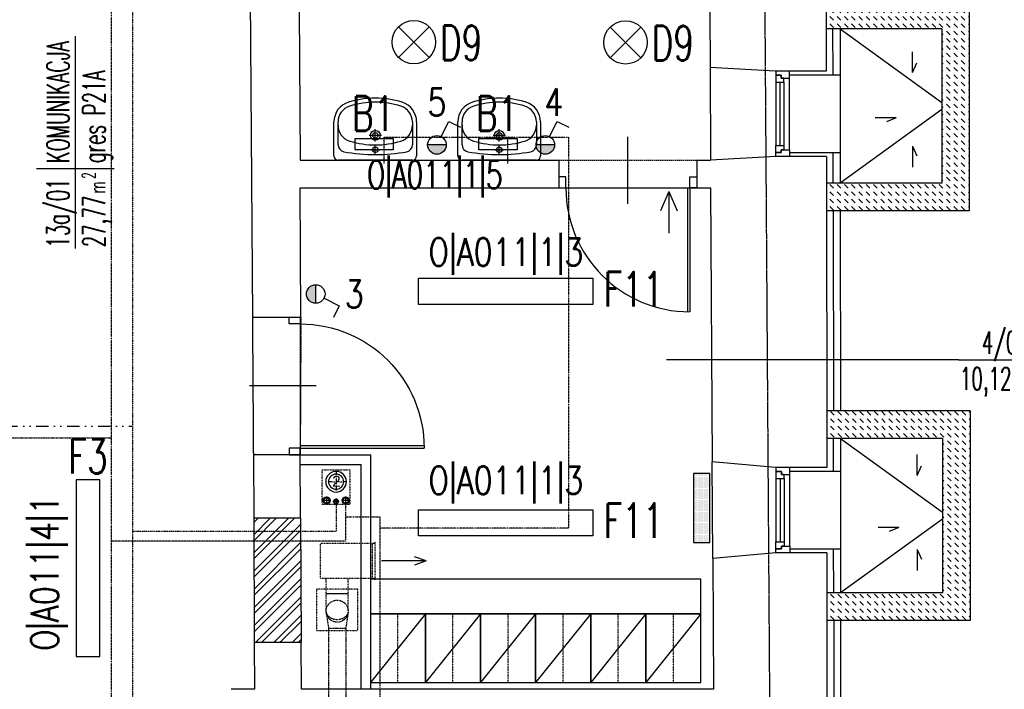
# Model space of a CAD drawing. Header units: inches. Extents: x -281236 to -70395, y 38777 to 102341.
# Tile 10 of 244: x -142360 to -141646, y 41655 to 42141. Entities that reach past the tile are written whole.
import ezdxf
from ezdxf.enums import TextEntityAlignment as Align

# ---------------------------------------------------------------- set-up
doc = ezdxf.new("R2010")
doc.units = ezdxf.units.IN
doc.header["$MEASUREMENT"] = 0
for name, pattern in [('00-inst$0$DASHDOT', [1, 0.5, -0.25, 0, -0.25]), ('CENTER', [2, 1.25, -0.25, 0.25, -0.25]), ('DASHDOT', [1, 0.5, -0.25, 0, -0.25]), ('DASHED', [0.75, 0.5, -0.25]), ('DASHED2', [0.375, 0.25, -0.125]), ('DIVIDE', [31.75, 12.7, -6.35, 0, -6.35, 0, -6.35])]:
    doc.linetypes.add(name, pattern=pattern)
doc.layers.get('0').update_dxf_attribs({"color": 101})
for name, color, linetype in [('beton_hatch', 145, 'Continuous'), ('Cieniutko', 8, 'Continuous'), ('Drz---drzwi', 5, 'Continuous'), ('E-90', 6, 'Continuous'), ('E-OPIS-POM', 6, 'Continuous'), ('E35', 6, 'Continuous'), ('Ins-kan', 54, 'Continuous'), ('Ins-went', 141, 'Continuous'), ('Ins-went-opis', 141, 'Continuous'), ('Ins-wod', 152, 'Continuous'), ('Mw-cr-rury', 160, 'DIVIDE'), ('Mw-wc-rury', 160, 'DASHDOT'), ('Okn---okna', 5, 'Continuous'), ('Os-osie glowne', 8, 'CENTER'), ('piony_K_nr', 240, 'Continuous'), ('Sc-cegla pelna', 32, 'Continuous'), ('Sc-cegla pelna-hatch', 8, 'Continuous'), ('Sc-gazobeton', 45, 'Continuous'), ('Sc-gk', 120, 'Continuous'), ('Sc-izolacja term-obrys', 132, 'Continuous'), ('Sc-izolacja term-styropian', 151, 'STYROPIAN-KA'), ('Sc-nad', 5, 'DASHED2'), ('studzienki_widok', 52, 'Continuous'), ('W-otwor-strop', 126, 'Continuous'), ('Wyp-grzejniki', 56, 'Continuous'), ('Wyp-meble', 155, 'Continuous'), ('Wyp-sanitar', 131, 'Continuous')]:
    doc.layers.add(name, color=color, linetype=linetype)
doc.styles.add('KA wymiar', font='romans.shx', dxfattribs={"width": 0.6})
doc.styles.add('ROMANS', font='romans', dxfattribs={"width": 0.85})
doc.styles.add('TYTUL2', font='ARIAL.TTF')
doc.linetypes.add('BATTING', pattern='A,0.0001,-0.1,[134,ltypeshp.shx,S=0.1,R=0,X=-0.1,Y=0],-0.2,[134,ltypeshp.shx,S=0.1,R=180,X=0.1,Y=0],-0.1', length=0.4001)
doc.linetypes.add('STYROPIAN-KA', pattern='A,0.0001,-0.1,[135,ltypeshp.shx,S=0.1,R=0,X=-0.1,Y=0],0,[135,ltypeshp.shx,S=0.1,R=180,X=0.1,Y=0],-0.1', length=0.2001)

# ---------------------------------------------------------------- blocks, each defined once
blk = doc.blocks.new('_kdfjgkfh')
at = {"linetype": 'Continuous'}
for p, q in [((40.00000000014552, 0), (0, 0)), ((0, 0), (0, -50)), ((0, -50), (40.00000000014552, 0)), ((40.00000000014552, -50), (40.00000000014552, 0)), ((0, -50), (40.00000000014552, -50))]:
    blk.add_line(p, q, dxfattribs=at)
at = {"linetype": 'DASHED', "ltscale": 0.2}
blk.add_line((20.00000000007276, 0), (20.00000000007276, -50), dxfattribs=at)
blk = doc.blocks.new('pow')
for p, q in [((0, 0.5229102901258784), (0, -0.5229102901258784)), ((-1.075294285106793, 0), (1.779711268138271, -1.13686837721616e-13))]:
    blk.add_line(p, q)
at = {"style": 'KA wymiar', "width": 0.6}
for s, height, p in [('2', 0.18, (-0.139230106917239, -0.269806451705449)), ('m', 0.21, (-0.3331997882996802, -0.4009838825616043))]:
    blk.add_text(s, height=height, dxfattribs=at).set_placement(p)
for tag, p in [('01', (-0.1310879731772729, 0.08442380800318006)), ('000.00', (-0.3636004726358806, -0.4009838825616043))]:
    blk.add_attdef(tag, text='', height=0.3, dxfattribs=at).set_placement(p, align=Align.RIGHT)
for tag, p in [('POMIESZCZENIE', (0.07092525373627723, 0.08442380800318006)), ('POSADZKA', (0.07092525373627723, -0.4009838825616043))]:
    blk.add_attdef(tag, p, '', height=0.3, dxfattribs=at)
blk = doc.blocks.new('umywalka_60x45')
at = {"ltscale": 25}
for p, q in [((-27.00000000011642, -5.820766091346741e-11), (27, 5.820766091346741e-11)), ((-30, -27.71634471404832), (-30.00000000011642, -3.000000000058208)), ((-1.164153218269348e-10, -4.5), (-1.164153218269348e-10, -10.5)), ((30, -2.999999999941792), (30, -27.71634471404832)), ((-27, -27.71634471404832), (-27, -11.02660116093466)), ((2.999999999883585, -7.5), (-3.000000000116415, -7.5)), ((-1.164153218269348e-10, -13.5), (-1.164153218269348e-10, -22.5)), ((27, -11.02660116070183), (27, -27.71634471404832)), ((4.499999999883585, -18), (-4.500000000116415, -18))]:
    blk.add_line(p, q, dxfattribs=at)
for centre, radius in [((-1.164153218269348e-10, -7.5), 2), ((-1.164153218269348e-10, -18), 3.5), ((-1.164153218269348e-10, -18), 2)]:
    blk.add_circle(centre, radius, dxfattribs=at)
for centre, radius, start, end in [((27, -2.999999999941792), 3, 0, 90), ((-27.00000000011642, -3.000000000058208), 3, 90, 180), ((-22.00000000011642, -11.02660116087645), 5, 100.5262655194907, 180), ((5.820766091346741e-10, -129.425045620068), 125.4250456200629, 79.47373448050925, 100.5262655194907), ((22, -11.02660116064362), 5, 0, 79.47373448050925), ((-14.99999999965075, -25.28365528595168), 12, 107.3128979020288, 180), ((-1.164153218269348e-10, -73.40495448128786), 62.40495448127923, 72.68710209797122, 107.3128979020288), ((15.00000000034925, -25.28365528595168), 12, 0, 72.68710209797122), ((-15.00000000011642, -27.71634471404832), 15, 180, 252.6871020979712), ((-15.00000000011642, -27.71634471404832), 12, 180, 252.6871020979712), ((14.99999999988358, -27.71634471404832), 12, 287.3128979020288, 0), ((14.99999999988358, -27.71634471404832), 15, 287.3128979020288, 0), ((-5.820766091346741e-10, 20.40495448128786), 65.40495448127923, 252.6871020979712, 287.3128979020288), ((-5.820766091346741e-10, 20.40495448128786), 62.40495448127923, 252.6871020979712, 287.3128979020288)]:
    blk.add_arc(centre, radius, start, end, dxfattribs=at)
blk = doc.blocks.new('_0630_DRZWI_90')
at = {"ltscale": 7}
for p, q in [((5, 8), (5, 98)), ((6.799999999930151, 8), (6.799999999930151, 97.98199819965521))]:
    blk.add_line(p, q, dxfattribs=at)
at = {"ltscale": 25}
for p, q in [((50, 19.69999999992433), (50, -28.89999999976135)), ((5, 8), (0, 8)), ((0, 8), (5, 8)), ((0, 0), (0, 8)), ((95, 8), (5, 8)), ((5, 8), (5, 0)), ((95, 8), (95, 0)), ((100, 8), (95, 8)), ((100, 0), (100, 8)), ((5, 0), (0, 0)), ((5, 0), (0, 0)), ((95, 0), (100, 0)), ((95, 0), (100, 0))]:
    blk.add_line(p, q, dxfattribs=at)
at = {"ltscale": 7}
blk.add_arc((5, 8), 90, 0, 90, dxfattribs=at)
blk = doc.blocks.new('ramiak62')
at = {"layer": 'Okn---okna'}
for p, q in [((8.731149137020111e-11, 54.00000000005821), (1.164153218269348e-10, 7.999999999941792)), ((2.999999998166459, 54.00000000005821), (3.000000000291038, 7.999999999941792)), ((6.000000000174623, 54.00000000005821), (6.000000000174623, 7.999999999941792)), ((10.00000000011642, 4.999999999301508), (10.00000000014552, 57.00000000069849))]:
    blk.add_line(p, q, dxfattribs=at)
for points in [[(9.999999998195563, 57.00000000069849), (9.999999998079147, 62), (-1.920852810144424e-09, 62), (-1.862645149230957e-09, 59.00000000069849), (3.999999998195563, 59.00000000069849), (3.999999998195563, 57.00000000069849)], [(5.999999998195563, 54.00000000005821), (5.999999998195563, 57.00000000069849), (3.999999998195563, 57.00000000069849), (3.999999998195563, 59.00000000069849), (-1.862645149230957e-09, 59.00000000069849), (-1.80443748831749e-09, 57.00000000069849), (-1.862645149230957e-09, 54.00000000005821)], [(6.000000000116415, 7.999999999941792), (6.000000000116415, 4.999999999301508), (4.000000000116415, 4.999999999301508), (4.000000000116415, 2.999999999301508), (1.164153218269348e-10, 2.999999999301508), (1.164153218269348e-10, 4.999999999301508), (1.164153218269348e-10, 7.999999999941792)], [(10.00000000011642, 4.999999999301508), (10, 0), (0, 0), (1.164153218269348e-10, 2.999999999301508), (4.000000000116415, 2.999999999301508), (4.000000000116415, 4.999999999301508)]]:
    blk.add_lwpolyline(points, close=True, dxfattribs=at)
blk = doc.blocks.new('0630_STRZAŁKA')
at = {"ltscale": 0.5}
for points in [[(0, 2.091837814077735e-11), (-3.029876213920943, -8.560130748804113)], [(0, 2.091837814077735e-11), (-7.275957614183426e-12, -32.43254493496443)], [(-7.275957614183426e-12, 2.091837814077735e-11), (3.029876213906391, -8.560130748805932)]]:
    blk.add_lwpolyline(points, dxfattribs=at)
blk = doc.blocks.new('_vxkdjhgkljhkgjhk')
for q in [(14.01365349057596, 6.022442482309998), (30.23793542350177, 0)]:
    blk.add_line((0, 0), q)
blk = doc.blocks.new('pion_woda')
at = {"layer": 'Ins-wod'}
for p, q in [((3, 0), (-3, 0)), ((0, 3), (0, -3))]:
    blk.add_line(p, q, dxfattribs=at)
for centre, radius in [((0, 0.02268880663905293), 2.550088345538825), ((0, 0), 2)]:
    blk.add_circle(centre, radius, dxfattribs=at)
blk = doc.blocks.new('pion_mały')
at = {"layer": 'Ins-wod'}
for p, q in [((0, 2.084117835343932), (0, -2.115882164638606)), ((2.100000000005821, -0.01588216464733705), (-2.099999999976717, -0.01588216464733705))]:
    blk.add_line(p, q, dxfattribs=at)
for centre, radius in [((0, 0), 1.785061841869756), ((0, -0.01588216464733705), 1.399999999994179)]:
    blk.add_circle(centre, radius, dxfattribs=at)
blk = doc.blocks.new('piony_W')
for name, p in [('pion_woda', (-6.910155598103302, 0.7582196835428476)), ('pion_mały', (0, 0.01588216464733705)), ('pion_woda', (6.910155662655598, 0.7582196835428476))]:
    blk.add_blockref(name, p)
blk = doc.blocks.new('_gslkflhklgj')
at = {"linetype": '00-inst$0$DASHDOT', "ltscale": 5}
for p, q in [((2.764863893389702e-10, -7.499999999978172), (-2.983142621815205e-10, 7.500000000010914)), ((7.499999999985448, 3.074092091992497e-10), (-7.500000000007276, -2.801243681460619e-10))]:
    blk.add_line(p, q, dxfattribs=at)
for centre, radius in [((-1.455191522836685e-11, 1.637090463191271e-11), 7.5), ((0, 0), 5.5)]:
    blk.add_circle(centre, radius)
blk = doc.blocks.new('G_50')
at = {"layer": 'Wyp-grzejniki'}
h = blk.add_hatch(dxfattribs=at)
h.set_pattern_fill('DOTS', color=256, scale=0.5, angle=180, style=0)
h.set_pattern_definition([(180, (77492.9091523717, -37873.93992433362), (-0.3968750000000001, -0.79375), [0, -0.79375])])
h.paths.add_polyline_path([(0, 0), (-12.0000000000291, 0), (-12, -50), (-2.91038304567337e-11, -50)])
blk.add_lwpolyline([(-12, -50), (0, -50), (0, 0), (-12, 0)], close=True, dxfattribs=at)

msp = doc.modelspace()

# ---------------------------------------------------------------- hatches: boundary and pattern name
at = {"layer": 'beton_hatch'}
h = msp.add_hatch(dxfattribs=at)
h.set_pattern_fill('DASH', color=256, scale=30, angle=-45.00000000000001, style=0)
h.set_pattern_definition([(315, (0.8988438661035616, -590.870614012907), (5.303300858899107, -1.332267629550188e-15), [3.75, -3.75])])
h.paths.add_polyline_path([(-141670.9420993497, 42080.66649653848), (-141690.9420993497, 42080.66649653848), (-141690.9420993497, 42075.66649653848), (-141670.9420993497, 42075.66649653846)])
h.paths.add_polyline_path([(-141774.7900519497, 42154.16649653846), (-141774.7704318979, 42134.16649653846), (-141690.9420993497, 42134.16649653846), (-141690.9420993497, 42080.66649653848), (-141670.9420993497, 42080.66649653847), (-141670.9420993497, 42154.16649653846)])
h.paths.add_polyline_path([(-141774.6615220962, 42022.16649653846), (-141774.6421487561, 42002.16649653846), (-141670.9420993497, 42002.16649653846), (-141670.9420993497, 42075.66649653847), (-141690.9420993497, 42075.66649653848), (-141690.9420993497, 42022.16649653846)])
h = msp.add_hatch(dxfattribs=at)
h.set_pattern_fill('DASH', color=256, scale=30, angle=-45.00000000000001, style=0)
h.set_pattern_definition([(315, (1.473253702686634, -888.0453567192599), (5.303300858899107, -1.332267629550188e-15), [3.75, -3.75])])
h.paths.add_polyline_path([(-141670.3676895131, 41856.9917538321), (-141774.4990490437, 41856.9917538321), (-141774.4795399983, 41836.9917538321), (-141690.3676895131, 41836.9917538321), (-141690.3676895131, 41783.49175383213), (-141670.3676895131, 41783.49175383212)])
h.paths.add_polyline_path([(-141670.3676895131, 41778.49175383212), (-141690.3676895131, 41778.49175383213), (-141690.3676895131, 41724.9917538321), (-141774.3736587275, 41724.99175383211), (-141774.3542853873, 41704.9917538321), (-141670.3676895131, 41704.9917538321)])
h.paths.add_polyline_path([(-141670.3676895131, 41783.49175383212), (-141690.3676895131, 41783.49175383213), (-141690.3676895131, 41778.49175383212), (-141670.3676895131, 41778.49175383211)])
at = {"layer": 'E35'}
for points in [[(-142064.177023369, 42049.97991760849, 1), (-142050.6770233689, 42049.97991760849)], [(-141985.4742898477, 42049.97991760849, 1), (-141971.9742898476, 42049.97991760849)], [(-142145.431033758, 41948.5529419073, 0.4142135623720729), (-142152.181033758, 41941.80294190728, 0.4142135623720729), (-142145.431033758, 41935.05294190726)]]:
    msp.add_hatch(color=256, dxfattribs=at).paths.add_polyline_path(points)
at = {"layer": 'Sc-cegla pelna-hatch'}
h = msp.add_hatch(dxfattribs=at)
h.set_pattern_fill('ANSI32', color=256, scale=25, style=0)
h.set_pattern_definition([(45, (0.6130334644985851, 0), (-6.629126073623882, 6.629126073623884), []), (45, (5.032450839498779, 0), (-6.629126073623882, 6.629126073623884), [])])
h.paths.add_polyline_path([(-142156.4773635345, 41779.12818488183), (-142190.4875721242, 41779.12818488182), (-142190.0194098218, 41688.94882619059), (-142155.979916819, 41688.94882619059)])

# ---------------------------------------------------------------- linework, layer by layer
at = {"layer": 'Cieniutko'}
for p, q in [((-141764.770427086, 42134.16649653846), (-141690.9420993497, 42080.66649653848)), ((-141690.9420993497, 42075.66649653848), (-141764.6615174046, 42022.16649653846)), ((-141764.4821447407, 41836.9917538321), (-141690.3676895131, 41783.49175383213)), ((-141690.3676895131, 41778.49175383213), (-141764.3733888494, 41724.9917538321))]:
    msp.add_line(p, q, dxfattribs=at)
at = {"layer": 'E35'}
for p, q in [((-142063.0344792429, 42113.43519808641), (-142085.3083428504, 42135.70906169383)), ((-142063.0344792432, 42135.7090616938), (-142085.3083428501, 42113.43519808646)), ((-141909.3560230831, 42113.20702346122), (-141931.6298866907, 42135.48088706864)), ((-141909.3560230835, 42135.48088706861), (-141931.6298866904, 42113.20702346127)), ((-142054.4048231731, 42056.01554566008), (-142048.8789503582, 42067.05125170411)), ((-142048.8789503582, 42067.05125170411), (-142040.3432833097, 42062.77721519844)), ((-141975.7020896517, 42056.01554566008), (-141970.1762168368, 42067.05125170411)), ((-141970.1762168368, 42067.05125170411), (-141961.6405497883, 42062.77721519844)), ((-142050.6770233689, 42049.97991760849), (-142064.177023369, 42049.97991760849)), ((-141971.9742898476, 42049.97991760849), (-141985.4742898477, 42049.97991760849)), ((-142145.431033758, 41935.05294190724), (-142145.431033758, 41948.5529419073)), ((-142139.3954057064, 41938.78074171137), (-142128.3596996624, 41933.25486889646)), ((-142128.3596996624, 41933.25486889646), (-142132.6337361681, 41924.71920184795)), ((-141678.7141325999, 41893.96456708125), (-141890.829355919, 41893.96456708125))]:
    msp.add_line(p, q, dxfattribs=at)
for points in [[(-142116.9068062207, 42046.43627417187), (-142116.9068062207, 42054.71091607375), (-142089.2084903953, 42054.71091607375), (-142089.2084903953, 42046.43627417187)], [(-142026.9068062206, 42046.43627417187), (-142026.9068062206, 42054.71091607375), (-141999.2084903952, 42054.71091607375), (-141999.2084903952, 42046.43627417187)], [(-142070.7722195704, 41953.21580502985), (-141944.1722195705, 41953.21580502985), (-141944.1722195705, 41934.21580502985), (-142070.7722195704, 41934.21580502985)], [(-142319.2451275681, 41806.91772311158), (-142319.2451275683, 41678.91772311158), (-142302.2451275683, 41678.91772311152), (-142302.2451275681, 41806.91772311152)], [(-142070.7722195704, 41785.32695593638), (-141944.1722195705, 41785.32695593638), (-141944.1722195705, 41766.32695593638), (-142070.7722195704, 41766.32695593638)]]:
    msp.add_lwpolyline(points, close=True, dxfattribs=at)
for centre, radius in [((-142074.1714110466, 42124.57212989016), 15.74999999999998), ((-141920.4929548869, 42124.34395526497), 15.74999999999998), ((-142057.427023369, 42049.97991760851), 6.750000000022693), ((-141978.7242898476, 42049.97991760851), 6.750000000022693), ((-142145.431033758, 41941.80294190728), 6.750000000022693)]:
    msp.add_circle(centre, radius, dxfattribs=at)
at = {"layer": 'Ins-went', "linetype": 'DASHED', "ltscale": 0.2}
for p, q in [((-142102.3190875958, 41734.39911529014, -27851.831725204), (-142102.3190875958, 41762.09911528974, -27851.831725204)), ((-142141.8775064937, 41735.74911529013, -27851.831725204), (-142141.8775064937, 41760.74911528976, -27851.831725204)), ((-142102.3190875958, 41760.74911528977, -27851.831725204), (-142141.8775064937, 41760.74911528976, -27851.831725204)), ((-142104.3190875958, 41735.74911529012, -27851.831725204), (-142104.3190875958, 41760.74911528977, -27851.831725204)), ((-142141.8775064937, 41735.74911529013, -27851.831725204), (-142102.3190875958, 41735.74911529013, -27851.831725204)), ((-142137.8775064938, 41711.74911528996), (-142137.8775064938, 41735.74911529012)), ((-142121.877506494, 41711.74911528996), (-142121.877506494, 41735.74911529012)), ((-142137.7925998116, 41710.58666194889), (-142136.1275064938, 41699.24911529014)), ((-142121.9624131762, 41710.58666194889), (-142123.627506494, 41699.24911529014))]:
    msp.add_line(p, q, dxfattribs=at)
at = {"layer": 'Ins-went'}
msp.add_line((-142121.877506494, 41724.24911528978), (-142137.8775064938, 41724.24911528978), dxfattribs=at)
at = {"layer": 'Ins-went', "linetype": 'DASHED', "ltscale": 0.4}
for p, q in [((-142123.627506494, 41699.24911529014), (-142136.1275064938, 41699.24911529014)), ((-142136.1275064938, 41699.2491152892), (-142136.1275064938, 41591.1533843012)), ((-142123.627506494, 41699.24911529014), (-142123.627506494, 41591.1533843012))]:
    msp.add_line(p, q, dxfattribs=at)
at = {"layer": 'Ins-went', "linetype": 'DASHED', "ltscale": 0.2}
msp.add_circle((-142129.8775064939, 41711.74911528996), 7.999999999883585, dxfattribs=at)
msp.add_circle((-142129.8775064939, 41711.74911528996), 7.999999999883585, dxfattribs=at)
msp.add_ellipse((-142129.8775064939, 41711.74911528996), major_axis=(7.999999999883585, -1.469576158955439e-15), ratio=0.75, start_param=3.141592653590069, end_param=6.283185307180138, dxfattribs=at)
at = {"layer": 'Mw-cr-rury', "ltscale": 0.03}
for p, q in [((-142278.4478483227, 43864.18575448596), (-142278.4478483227, 41543.009668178)), ((-142130.6706623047, 41789.18448603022), (-142130.6706623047, 41769.61175428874)), ((-142130.6706623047, 41769.61175428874), (-142278.4478483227, 41769.61175428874))]:
    msp.add_line(p, q, dxfattribs=at)
at = {"layer": 'Mw-cr-rury', "ltscale": 0.7}
msp.add_line((-142393.1711067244, 41846.05153695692), (-142278.4478483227, 41846.0515369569), dxfattribs=at)
at = {"layer": 'Mw-wc-rury'}
for p, q in [((-142294.0182757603, 43850.19241985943), (-142294.0182757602, 41529.63327889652)), ((-142095.8614658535, 42036.38492525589), (-142095.8614658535, 42055.51847984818)), ((-142095.8614658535, 42055.51847984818), (-141961.9539655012, 42055.51847984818)), ((-142005.8614658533, 42036.38492525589), (-142005.8614658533, 42055.51847984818)), ((-141961.9539655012, 42055.51847984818), (-141961.9539655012, 41771.90794846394)), ((-142123.7605066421, 41789.18448603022), (-142123.7605066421, 41762.61548882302)), ((-142123.7605066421, 41780.07385773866), (-142098.8415132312, 41780.07385773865)), ((-142098.8415132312, 41780.07385773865), (-142098.8415132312, 41304.9200462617)), ((-141961.9539655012, 41771.90794846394), (-142098.8415132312, 41771.90794846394)), ((-142123.7605066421, 41762.61548882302), (-142294.0182757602, 41762.61548882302))]:
    msp.add_line(p, q, dxfattribs=at)
at = {"layer": 'Mw-wc-rury', "ltscale": 0.8}
msp.add_line((-142393.3294336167, 41837.59661761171), (-142294.0182757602, 41837.5966176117), dxfattribs=at)
at = {"layer": 'Okn---okna'}
for p, q in [((-141859.181847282, 42106.12799942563), (-141858.8116073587, 42039.00925522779)), ((-141764.7373779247, 42100.47732847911), (-141764.6831291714, 42044.47732847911)), ((-141857.2174127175, 41750.00654214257), (-141857.6043242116, 41820.14758304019)), ((-141764.4588908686, 41812.98570015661), (-141764.4046728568, 41756.98570015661))]:
    msp.add_line(p, q, dxfattribs=at)
at = {"layer": 'Os-osie glowne'}
msp.add_line((-141807.4105842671, 40431.75747251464), (-141835.8117832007, 44583.07407188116), dxfattribs=at)
at = {"layer": 'Sc-cegla pelna'}
for p, q in [((-142193.3747744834, 42220.91775155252), (-142191.3995172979, 41925.10717441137)), ((-141968.8337296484, 42039.00739354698), (-141968.8337296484, 42018.91603111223)), ((-141868.8337296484, 42039.00739354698), (-141868.8337296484, 42018.91603111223)), ((-142156.1925243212, 41925.08894257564), (-142156.7103197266, 42018.91603111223)), ((-142156.7103197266, 42018.91603111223), (-141968.8337296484, 42018.91603111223)), ((-141868.8337296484, 42018.91603111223), (-141858.7007692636, 42018.91603111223)), ((-141858.7007692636, 42018.91603111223), (-141857.6043242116, 41820.14758304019)), ((-142191.3995172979, 41925.10717441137), (-142156.1925243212, 41925.08894257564)), ((-142156.4773635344, 41779.12818488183), (-142190.4875721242, 41779.12818488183)), ((-142155.979916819, 41688.94882619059), (-142190.0194098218, 41688.94882619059)), ((-141856.6938174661, 41655.08686024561), (-142155.7931164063, 41655.08481443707))]:
    msp.add_line(p, q, dxfattribs=at)
for points in [[(-141774.9802158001, 42348.01292600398), (-141810.1940085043, 42348.02850724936), (-141810.4130312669, 42348.01292600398), (-141860.4964773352, 42344.44999741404), (-141859.181847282, 42106.12799942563)], [(-141774.9802158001, 42348.01292600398), (-141774.7403257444, 42103.47732847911)], [(-142157.8255941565, 42221.00927413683), (-142156.8206754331, 42038.91303096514), (-141968.8337296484, 42038.97373014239)], [(-141774.7403257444, 42103.47732847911), (-141811.8373723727, 42103.47732847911), (-141811.8373723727, 42103.47732847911), (-141859.181847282, 42106.12799942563)], [(-141774.680227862, 42041.47732847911), (-141811.4792718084, 42041.47732847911), (-141811.4792718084, 42041.47732847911), (-141858.8116073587, 42039.00925522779)], [(-141774.680227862, 42041.47732847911), (-141774.4618015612, 41815.98570015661)], [(-141868.8337296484, 42039.00601918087), (-141858.8116073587, 42039.00925522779)], [(-142190.7262682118, 41825.10681236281), (-142190.4875721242, 41779.12818488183)], [(-142156.4773622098, 41779.12794473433), (-142156.7308933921, 41825.08920796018), (-142190.7262682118, 41825.10681236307)], [(-141774.4618015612, 41815.98570015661), (-141811.5564570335, 41815.98570015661), (-141811.5564570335, 41815.98570015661), (-141857.6043242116, 41820.14758304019)], [(-141774.4017442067, 41753.98570015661), (-141811.3233006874, 41753.98570015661), (-141811.3233006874, 41753.98570015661), (-141857.2174127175, 41750.00654214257)], [(-141857.2174127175, 41750.00654214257), (-141856.6938174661, 41655.08686024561)], [(-141774.4017442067, 41753.98570015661), (-141774.1647306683, 41511.59353062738)], [(-142190.0194098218, 41688.94882619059), (-142189.843605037, 41655.08458153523), (-142206.8452576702, 41655.08446524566)], [(-142155.7931164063, 41655.08481443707), (-142155.979916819, 41688.94882619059)]]:
    msp.add_lwpolyline(points, dxfattribs=at)
at = {"layer": 'Sc-gazobeton'}
for p, q in [((-142190.4875721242, 41779.12818488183), (-142190.0194098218, 41688.94882619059)), ((-142156.4773622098, 41779.12794473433), (-142155.979916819, 41688.94882619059))]:
    msp.add_line(p, q, dxfattribs=at)
at = {"layer": 'Sc-gk'}
for p, q in [((-142156.7314166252, 41825.08920823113), (-142105.5014964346, 41825.08920823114)), ((-142105.5014964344, 41655.08511054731), (-142105.5014964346, 41825.08920823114)), ((-142156.692280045, 41818.08920823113), (-142112.5014964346, 41818.08920823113)), ((-142112.5014964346, 41655.08506266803), (-142112.5014964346, 41818.08920823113))]:
    msp.add_line(p, q, dxfattribs=at)
at = {"layer": 'Sc-izolacja term-obrys'}
for points in [[(-141764.770427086, 42134.16649653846), (-141764.7373779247, 42100.47732847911), (-141801.4792718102, 42100.47732847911)], [(-141801.4792718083, 42044.47732847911), (-141764.6831291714, 42044.47732847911), (-141764.6615174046, 42022.16649653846)], [(-141764.6421440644, 42002.16649653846), (-141764.5015180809, 41856.9917538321)], [(-141764.4821447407, 41836.9917538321), (-141764.4588908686, 41812.98570015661), (-141801.3233006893, 41812.98570015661)], [(-141801.3233006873, 41756.98570015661), (-141764.4046728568, 41756.98570015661), (-141764.3733888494, 41724.9917538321)], [(-141764.3538326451, 41704.9917538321), (-141764.2047671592, 41552.54347258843)]]:
    msp.add_lwpolyline(points, dxfattribs=at)
at = {"layer": 'Sc-izolacja term-styropian', "linetype": 'BATTING', "ltscale": 0.25}
for p, q in [((-141769.7262603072, 42101.25451084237), (-141769.9078091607, 42134.16649653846)), ((-141769.6674368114, 42022.16649653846), (-141769.7905076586, 42044.47732847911)), ((-141769.447773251, 41813.76288251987), (-141769.5759081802, 41836.9917538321)), ((-141769.3353197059, 41724.9917538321), (-141769.5118044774, 41756.98570015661))]:
    msp.add_line(p, q, dxfattribs=at)
for points in [[(-141769.6421464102, 42002.16649653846), (-141769.5015204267, 41856.9917538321)], [(-141769.3538350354, 41704.9917538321), (-141769.2047695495, 41552.54347258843)]]:
    msp.add_lwpolyline(points, dxfattribs=at)
at = {"layer": 'Sc-nad', "ltscale": 4}
for p, q in [((-141968.8337296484, 42038.97373014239), (-141868.8337296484, 42039.00739354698)), ((-141968.8337296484, 42018.91603111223), (-141868.8337296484, 42018.91603111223))]:
    msp.add_line(p, q, dxfattribs=at)
at = {"layer": 'Sc-nad'}
msp.add_lwpolyline([(-142191.3995172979, 41925.10717441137), (-142190.7262682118, 41825.10681236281)], dxfattribs=at)
at = {"layer": 'Sc-nad', "ltscale": 4}
msp.add_lwpolyline([(-142156.1925243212, 41925.08894257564), (-142156.7308933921, 41825.08920796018)], dxfattribs=at)
at = {"layer": 'studzienki_widok'}
for p, q in [((-141670.9420993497, 42154.16649653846), (-141670.9420993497, 42002.16649653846)), ((-141690.9420993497, 42134.16649653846), (-141774.7704318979, 42134.16649653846)), ((-141690.9420993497, 42134.16649653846), (-141690.9420993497, 42022.16649653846)), ((-141690.9420993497, 42022.16649653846), (-141774.6615220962, 42022.16649653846)), ((-141670.9420993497, 42002.16649653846), (-141774.6421487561, 42002.16649653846)), ((-141670.3676895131, 41856.9917538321), (-141774.5015227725, 41856.9917538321)), ((-141670.3676895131, 41856.9917538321), (-141670.3676895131, 41704.9917538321)), ((-141690.3676895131, 41836.9917538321), (-141774.4821494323, 41836.9917538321)), ((-141690.3676895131, 41836.9917538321), (-141690.3676895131, 41724.9917538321)), ((-141690.3676895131, 41724.9917538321), (-141774.3736587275, 41724.9917538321)), ((-141670.3676895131, 41704.9917538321), (-141774.3538374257, 41704.9917538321))]:
    msp.add_line(p, q, dxfattribs=at)
at = {"layer": 'W-otwor-strop', "linetype": 'DASHED2', "ltscale": 0.3}
for points in [[(-142140.6706622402, 41814.18448603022), (-142120.6706622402, 41814.18448603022), (-142120.6706622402, 41789.18448603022), (-142140.6706622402, 41789.18448603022)], [(-142144.9398599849, 41697.72211354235), (-142114.9398599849, 41697.72211354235), (-142114.9398599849, 41727.72211354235), (-142144.9398599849, 41727.72211354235)]]:
    msp.add_lwpolyline(points, close=True, dxfattribs=at)
at = {"layer": 'Wyp-meble'}
msp.add_lwpolyline([(-142105.7738712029, 41734.91739873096), (-142105.7738712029, 41709.91739873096), (-141865.773871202, 41709.91739873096), (-141865.773871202, 41734.91739873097)], close=True, dxfattribs=at)

# ---------------------------------------------------------------- block references
for name, p in [('G_50', (-141859.2219486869, 41811.65137529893)), ('piony_W', (-142130.6706623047, 41791.28448603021))]:
    msp.add_blockref(name, p)
at = {"layer": 'Cieniutko', "linetype": 'Continuous', "yscale": 0.5, "zscale": 0.5}
for p, xscale, rotation in [((-141712.1254575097, 42102.38859760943), -0.5, 270), ((-141724.0936991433, 42069.64752358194), 0.5, 180), ((-141712.1254575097, 42048.93924820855), 0.5, 270), ((-141708.7379604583, 41810.219002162), -0.5, 270), ((-141721.9792498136, 41772.47278087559), 0.5, 180), ((-141708.7379604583, 41756.38273629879), 0.5, 270)]:
    msp.add_blockref('_vxkdjhgkljhkgjhk', p, dxfattribs=dict(at, xscale=xscale, rotation=rotation))
at = {"layer": 'Drz---drzwi', "rotation": 180}
msp.add_blockref('_0630_DRZWI_90', (-141868.8337296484, 42026.91603111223), dxfattribs=at)
at = {"layer": 'Drz---drzwi', "xscale": -1, "rotation": 270}
msp.add_blockref('_0630_DRZWI_90', (-142164.7308933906, 41825.08920823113), dxfattribs=at)
at = {"layer": 'E-OPIS-POM', "xscale": 54, "yscale": 54, "zscale": 54, "rotation": 90}
msp.add_blockref('pow', (-142319.9542654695, 42032.84072445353), dxfattribs=at).add_auto_attribs({'000.00': '27,77', '01': '13a/01', 'POMIESZCZENIE': 'KOMUNIKACJA', 'POSADZKA': 'gres P21A'})
at = {"layer": 'E-OPIS-POM', "xscale": 54, "yscale": 54, "zscale": 54}
msp.add_blockref('pow', (-141620.6482412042, 41893.96456708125), dxfattribs=at).add_auto_attribs({'000.00': '10,12', '01': '4/01', 'POMIESZCZENIE': 'SZATN.PIELĘGNIARZY', 'POSADZKA': 'gres   P21A'})
at = {"layer": 'Ins-kan', "xscale": -1, "rotation": 180}
msp.add_blockref('_gslkflhklgj', (-142130.6706622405, 41805.68448603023), dxfattribs=at)
at = {"layer": 'Ins-went', "linetype": 'DASHED', "ltscale": 0.6, "xscale": -1, "rotation": 90}
msp.add_blockref('_vxkdjhgkljhkgjhk', (-141889.1618960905, 42016.07082307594), dxfattribs=at)
at = {"layer": 'Ins-went', "linetype": 'DASHED', "ltscale": 0.6, "rotation": 270}
msp.add_blockref('_vxkdjhgkljhkgjhk', (-141889.1618960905, 42016.07082307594), dxfattribs=at)
at = {"layer": 'Ins-went-opis', "rotation": 270}
msp.add_blockref('0630_STRZAŁKA', (-142065.1885878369, 41748.24911528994, -27851.831725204), dxfattribs=at)
at = {"layer": 'Okn---okna'}
for p in [(-141811.4792718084, 42041.47732847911), (-141811.3233006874, 41753.98570015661)]:
    msp.add_blockref('ramiak62', p, dxfattribs=at)
at = {"layer": 'Wyp-meble', "rotation": 180}
for p in [(-142065.7738712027, 41659.91739873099), (-142025.7738712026, 41659.91739873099), (-141985.7738712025, 41659.91739873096), (-141945.7738712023, 41659.91739873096), (-141905.7738712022, 41659.91739873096), (-141865.773871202, 41659.91739873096)]:
    msp.add_blockref('_kdfjgkfh', p, dxfattribs=at)
at = {"layer": 'Wyp-sanitar', "rotation": 180}
for p in [(-142102.1899412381, 42038.93627417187), (-142012.189941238, 42038.93627417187)]:
    msp.add_blockref('umywalka_60x45', p, dxfattribs=at)

# ---------------------------------------------------------------- texts
at = {"layer": 'E-90', "style": 'ROMANS'}
for s, rotation, width, p in [('5', 359.9999999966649, 0.8, (-142057.427023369, 42080.97958943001)), ('4', 359.9999999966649, 0.8, (-141972.5703511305, 42080.97958943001)), ('O|A011|1|5', 3.335053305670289e-09, 0.7, (-142059.0337641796, 42026.9575383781)), ('O|A011|1|3', 359.9999999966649, 0.8, (-142007.4722195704, 41970.87754638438)), ('3', 359.9999999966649, 0.8, (-142117.4368647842, 41941.80294190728)), ('O|A011|1|3', 359.9999999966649, 0.8, (-142007.4722195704, 41805.18627256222)), ('O|A011|4|1', 89.99999999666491, 0.8, (-142340.7537231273, 41739.44810880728))]:
    msp.add_text(s, height=20, rotation=rotation, dxfattribs=dict(at, width=width)).set_placement(p, align=Align.MIDDLE)
at = {"layer": 'E35', "style": 'ROMANS', "width": 0.7}
for s, p in [('D9', (-142039.8081800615, 42124.00451481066)), ('D9', (-141886.1297239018, 42123.77634018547)), ('B1', (-142103.7483789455, 42072.74314674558)), ('B1', (-142013.7483789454, 42072.74314674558)), ('F11', (-141914.6655904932, 41945.3099457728)), ('F3', (-142310.7990551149, 41824.05118162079)), ('F11', (-141914.6655904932, 41777.42109667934))]:
    msp.add_text(s, height=25, dxfattribs=at).set_placement(p, align=Align.MIDDLE)
at = {"layer": 'piony_K_nr', "style": 'TYTUL2'}
msp.add_text('2', height=8, dxfattribs=at).set_placement((-142133.5546035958, 41802.01997275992, -76.70000000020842))

doc.saveas('drawing.dxf')
